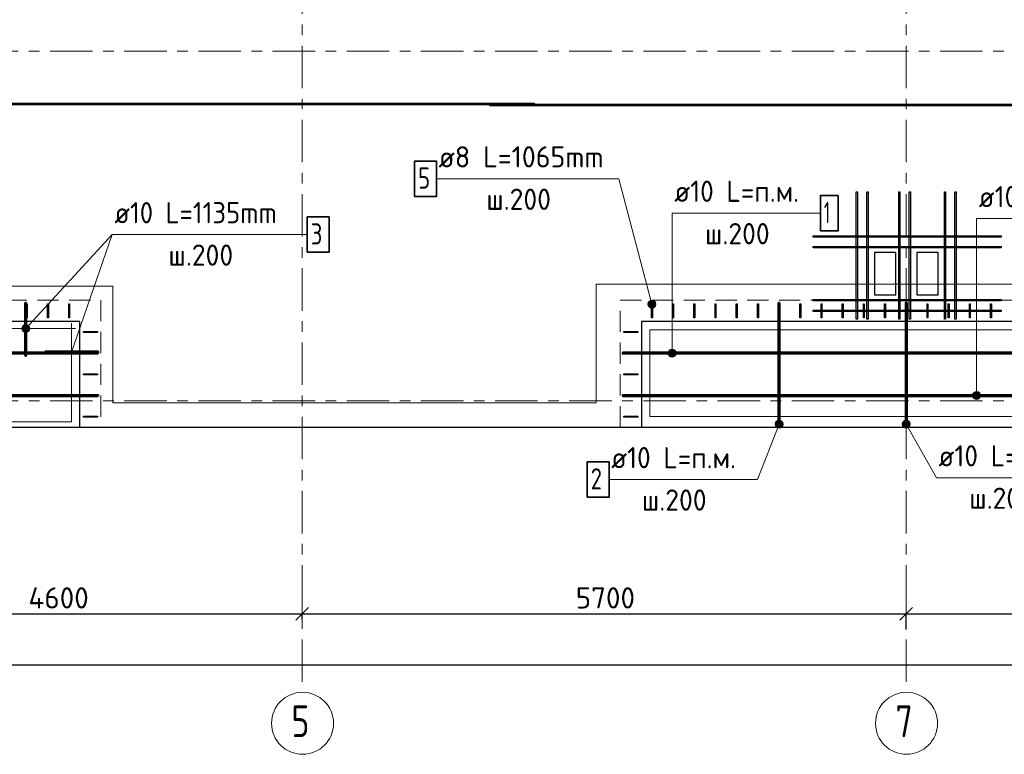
# Model space of a CAD drawing. Header units: metres. Extents: x -38 to 88, y -15 to 19.
# Tile 5 of 41: x 11.08 to 20.38, y -3.33 to 3.6. Entities that reach past the tile are written whole.
import ezdxf

# ---------------------------------------------------------------- set-up
doc = ezdxf.new("R2010")
doc.units = ezdxf.units.M
doc.header["$PDMODE"] = 65
for name, pattern in [('______11', [0.5, 0.4, -0.05, 0, -0.05]), ('______2', [0.27, 0.2, -0.07]), ('______5', [1.1, 0.8, -0.1, 0.1, -0.1])]:
    doc.linetypes.add(name, pattern=pattern)
for name, color, linetype, lineweight in [('XR$2$Осевая линия (1)', 7, '______5', 13), ('XR$2$Размерная линия (1)', 7, 'Continuous', 13), ('XR$3$Арм. стержнями верхней зоны', 180, 'Continuous', 35), ('XR$3$Арм. стержнями нижней зоны', 180, 'Continuous', 35), ('XR$3$Арм.стержн. Арматура края', 96, 'Continuous', 35), ('XR$3$Арм.стержн. Доп. арматура', 180, 'Continuous', 35), ('XR$3$Арм.стержн. Хомут', 240, 'Continuous', 35), ('XR$3$ВК__отв в полу 1-2 эт', 220, 'Continuous', 25), ('XR$3$Перекрытие (1)', 7, 'Continuous', 35), ('XR$3$Перекрытие (2)', 7, 'Continuous', 35)]:
    doc.layers.add(name, color=color, linetype=linetype, lineweight=lineweight)
doc.styles.add('ISOCPEUR', font='txt')
doc.dimstyles.new('DIMSTYLE_3', dxfattribs={"dimtxt": 0.2, "dimasz": 0.2, "dimexe": 0, "dimexo": 0, "dimgap": 0.1, "dimtad": 2, "dimdec": 0, "dimlfac": 1000, "dimrnd": 5, "dimzin": 12, "dimdsep": 46, "dimtxsty": 'ISOCPEUR', "dimblk1": 'ALL_ML_STRICH', "dimblk2": 'ALL_ML_STRICH', "dimsah": 1, "dimcen": 0, "dimclrd": 7, "dimclre": 256, "dimclrt": 7, "dimadec": 0, "dimazin": 0, "dimtfac": 1, "dimtdec": 0, "dimtix": 1, "dimtmove": 2, "dimatfit": 3, "dimfxl": 0, "dimtzin": 0, "dimlwd": 0, "dimlwe": -3, "dimarcsym": 0})

# ---------------------------------------------------------------- blocks, each defined once
blk = doc.blocks.new('ALL_ML_STRICH')
at = {"color": 0, "linetype": 'ByBlock', "lineweight": -2}
for p, q in [((0, -0.5), (0, 0.5)), ((-1, 0), (0.5, 0)), ((-0.3, -0.3), (0.3, 0.3))]:
    blk.add_line(p, q, dxfattribs=at)
blk = doc.blocks.new('*D7')
at = {"layer": 'DEFPOINTS', "color": 7, "linetype": 'Continuous', "lineweight": 13, "transparency": 33554687}
for p in [(9.15, -2.009), (9.15, -2.0432), (13.75, -2.0432)]:
    blk.add_point(p, dxfattribs=at)
at = {"layer": 'XR$2$Размерная линия (1)', "color": 9, "linetype": 'Continuous', "lineweight": -2, "true_color": 0xc7c7c7, "transparency": 33554687}
for p, q in [((9.15, -2.0632), (9.15, -2.009)), ((13.75, -2.0632), (13.75, -2.009))]:
    blk.add_line(p, q, dxfattribs=at)
at = {"layer": 'XR$2$Размерная линия (1)', "color": 7, "linetype": 'Continuous', "lineweight": -2, "transparency": 33554687}
blk.add_line((9.15, -2.009), (13.75, -2.009), dxfattribs=at)
at = {"layer": 'XR$2$Размерная линия (1)', "color": 7, "linetype": 'Continuous', "lineweight": 13, "transparency": 33554687, "xscale": 0.2, "yscale": 0.2, "zscale": 0.2, "rotation": 180}
blk.add_blockref('ALL_ML_STRICH', (9.15, -2.009), dxfattribs=at)
at = {"layer": 'XR$2$Размерная линия (1)', "color": 7, "linetype": 'Continuous', "lineweight": 13, "transparency": 33554687, "xscale": 0.2, "yscale": 0.2, "zscale": 0.2}
blk.add_blockref('ALL_ML_STRICH', (13.75, -2.009), dxfattribs=at)
at = {"layer": 'XR$2$Размерная линия (1)', "color": 7, "linetype": 'Continuous', "lineweight": 13, "transparency": 33554687, "insert": (11.45, -1.859), "char_height": 0.2, "width": 0.8, "attachment_point": 5, "style": 'ISOCPEUR'}
blk.add_mtext('\\A1;{4600}', dxfattribs=at)
blk = doc.blocks.new('*D8')
at = {"layer": 'DEFPOINTS', "color": 7, "linetype": 'Continuous', "lineweight": 13, "transparency": 33554687}
for p in [(13.75, -2.009), (13.75, -2.0432), (19.45, -2.1375)]:
    blk.add_point(p, dxfattribs=at)
at = {"layer": 'XR$2$Размерная линия (1)', "color": 9, "linetype": 'Continuous', "lineweight": -2, "true_color": 0xc7c7c7, "transparency": 33554687}
for p, q in [((13.75, -2.0632), (13.75, -2.009)), ((19.45, -2.1575), (19.45, -2.009))]:
    blk.add_line(p, q, dxfattribs=at)
at = {"layer": 'XR$2$Размерная линия (1)', "color": 7, "linetype": 'Continuous', "lineweight": -2, "transparency": 33554687}
blk.add_line((13.75, -2.009), (19.45, -2.009), dxfattribs=at)
at = {"layer": 'XR$2$Размерная линия (1)', "color": 7, "linetype": 'Continuous', "lineweight": 13, "transparency": 33554687, "xscale": 0.2, "yscale": 0.2, "zscale": 0.2, "rotation": 180}
blk.add_blockref('ALL_ML_STRICH', (13.75, -2.009), dxfattribs=at)
at = {"layer": 'XR$2$Размерная линия (1)', "color": 7, "linetype": 'Continuous', "lineweight": 13, "transparency": 33554687, "xscale": 0.2, "yscale": 0.2, "zscale": 0.2}
blk.add_blockref('ALL_ML_STRICH', (19.45, -2.009), dxfattribs=at)
at = {"layer": 'XR$2$Размерная линия (1)', "color": 7, "linetype": 'Continuous', "lineweight": 13, "transparency": 33554687, "insert": (16.61, -1.859), "char_height": 0.2, "width": 0.8, "attachment_point": 5, "style": 'ISOCPEUR'}
blk.add_mtext('\\A1;{5700}', dxfattribs=at)
blk = doc.blocks.new('*D9')
at = {"layer": 'DEFPOINTS', "color": 7, "linetype": 'Continuous', "lineweight": 13, "transparency": 33554687}
for p in [(19.45, -2.009), (23.95, -2.0508), (19.45, -2.1375)]:
    blk.add_point(p, dxfattribs=at)
at = {"layer": 'XR$2$Размерная линия (1)', "color": 9, "linetype": 'Continuous', "lineweight": -2, "true_color": 0xc7c7c7, "transparency": 33554687}
for p, q in [((19.45, -2.1575), (19.45, -2.009)), ((23.95, -2.0708), (23.95, -2.009))]:
    blk.add_line(p, q, dxfattribs=at)
at = {"layer": 'XR$2$Размерная линия (1)', "color": 7, "linetype": 'Continuous', "lineweight": -2, "transparency": 33554687}
blk.add_line((19.45, -2.009), (23.95, -2.009), dxfattribs=at)
at = {"layer": 'XR$2$Размерная линия (1)', "color": 7, "linetype": 'Continuous', "lineweight": 13, "transparency": 33554687, "xscale": 0.2, "yscale": 0.2, "zscale": 0.2, "rotation": 180}
blk.add_blockref('ALL_ML_STRICH', (19.45, -2.009), dxfattribs=at)
at = {"layer": 'XR$2$Размерная линия (1)', "color": 7, "linetype": 'Continuous', "lineweight": 13, "transparency": 33554687, "xscale": 0.2, "yscale": 0.2, "zscale": 0.2}
blk.add_blockref('ALL_ML_STRICH', (23.95, -2.009), dxfattribs=at)
at = {"layer": 'XR$2$Размерная линия (1)', "color": 7, "linetype": 'Continuous', "lineweight": 13, "transparency": 33554687, "insert": (21.7, -1.859), "char_height": 0.2, "width": 0.8, "attachment_point": 5, "style": 'ISOCPEUR'}
blk.add_mtext('\\A1;{4500}', dxfattribs=at)
blk = doc.blocks.new('*D18')
at = {"layer": 'DEFPOINTS', "color": 7, "linetype": 'Continuous', "lineweight": 13, "transparency": 33554687}
for p in [(0.5, -2.3633), (61.6, -2.4001), (0.5, -2.4901)]:
    blk.add_point(p, dxfattribs=at)
at = {"layer": 'XR$2$Размерная линия (1)', "color": 9, "linetype": 'Continuous', "lineweight": -2, "true_color": 0xc7c7c7, "transparency": 33554687}
for p, q in [((0.5, -2.3833), (0.5, -2.4901)), ((61.6, -2.4201), (61.6, -2.4901))]:
    blk.add_line(p, q, dxfattribs=at)
at = {"layer": 'XR$2$Размерная линия (1)', "color": 7, "linetype": 'Continuous', "lineweight": -2, "transparency": 33554687}
blk.add_line((0.5, -2.4901), (61.6, -2.4901), dxfattribs=at)
at = {"layer": 'XR$2$Размерная линия (1)', "color": 7, "linetype": 'Continuous', "lineweight": 13, "transparency": 33554687, "xscale": 0.2, "yscale": 0.2, "zscale": 0.2, "rotation": 180}
blk.add_blockref('ALL_ML_STRICH', (0.5, -2.4901), dxfattribs=at)
at = {"layer": 'XR$2$Размерная линия (1)', "color": 7, "linetype": 'Continuous', "lineweight": 13, "transparency": 33554687, "xscale": 0.2, "yscale": 0.2, "zscale": 0.2}
blk.add_blockref('ALL_ML_STRICH', (61.6, -2.4901), dxfattribs=at)
at = {"layer": 'XR$2$Размерная линия (1)', "color": 7, "linetype": 'Continuous', "lineweight": 13, "transparency": 33554687, "insert": (31.1, -2.3401), "char_height": 0.2, "width": 1, "attachment_point": 5, "style": 'ISOCPEUR'}
blk.add_mtext('\\A1;{61100}', dxfattribs=at)

msp = doc.modelspace()

# ---------------------------------------------------------------- hatches: boundary and pattern name
at = {"layer": 'XR$3$Арм. стержнями верхней зоны', "linetype": 'Continuous', "lineweight": 13, "transparency": 33554687}
for points in [[(20.1455, 0.0687), (20.081, 0.0687), (20.0758, 0.05)], [(20.1455, 0.0687), (20.0758, 0.05), (20.1508, 0.05)], [(20.1508, 0.05), (20.0758, 0.05), (20.081, 0.0312)], [(20.132, 0.0822), (20.0945, 0.0822), (20.081, 0.0687)], [(20.132, 0.0822), (20.081, 0.0687), (20.1455, 0.0687)], [(20.1508, 0.05), (20.081, 0.0312), (20.1455, 0.0312)], [(20.1455, 0.0312), (20.081, 0.0312), (20.0945, 0.0177)], [(20.0945, 0.0822), (20.132, 0.0822), (20.1133, 0.0875)], [(20.1455, 0.0312), (20.0945, 0.0177), (20.132, 0.0177)], [(20.132, 0.0177), (20.0945, 0.0177), (20.1133, 0.0125)], [(18.2268, -0.1908), (18.2792, -0.1968), (18.2443, -0.1831)], [(18.2443, -0.1831), (18.2792, -0.1968), (18.2637, -0.1851)], [(18.2131, -0.2257), (18.2849, -0.2337), (18.2151, -0.2063)], [(18.2208, -0.2432), (18.2732, -0.2492), (18.2131, -0.2257)], [(18.2131, -0.2257), (18.2732, -0.2492), (18.2849, -0.2337)], [(18.2151, -0.2063), (18.2869, -0.2143), (18.2268, -0.1908)], [(18.2151, -0.2063), (18.2849, -0.2337), (18.2869, -0.2143)], [(18.2557, -0.2569), (18.2208, -0.2432), (18.2363, -0.2549)], [(18.2208, -0.2432), (18.2557, -0.2569), (18.2732, -0.2492)], [(18.2268, -0.1908), (18.2869, -0.2143), (18.2792, -0.1968)]]:
    msp.add_hatch(color=7, dxfattribs=at).paths.add_polyline_path(points)
at = {"layer": 'XR$3$Арм. стержнями нижней зоны', "linetype": 'Continuous', "lineweight": 13, "transparency": 33554687}
for points in [[(17.2724, 0.4687), (17.2079, 0.4687), (17.2026, 0.45)], [(17.2724, 0.4687), (17.2026, 0.45), (17.2776, 0.45)], [(17.2589, 0.4822), (17.2214, 0.4822), (17.2079, 0.4687)], [(17.2589, 0.4822), (17.2079, 0.4687), (17.2724, 0.4687)], [(17.2214, 0.4822), (17.2589, 0.4822), (17.2401, 0.4875)], [(17.2776, 0.45), (17.2026, 0.45), (17.2079, 0.4312)], [(17.2776, 0.45), (17.2079, 0.4312), (17.2724, 0.4312)], [(17.2724, 0.4312), (17.2079, 0.4312), (17.2214, 0.4178)], [(17.2724, 0.4312), (17.2214, 0.4178), (17.2589, 0.4178)], [(17.2589, 0.4178), (17.2214, 0.4178), (17.2401, 0.4125)], [(19.4127, -0.2195), (19.4689, -0.1878), (19.4505, -0.1827)], [(19.4127, -0.2195), (19.4505, -0.1827), (19.4178, -0.2011)], [(19.4178, -0.2011), (19.4505, -0.1827), (19.4316, -0.1873)], [(19.4173, -0.2384), (19.4689, -0.1878), (19.4127, -0.2195)], [(19.4173, -0.2384), (19.4827, -0.2016), (19.4689, -0.1878)], [(19.4311, -0.2522), (19.4827, -0.2016), (19.4173, -0.2384)], [(19.4311, -0.2522), (19.4873, -0.2205), (19.4827, -0.2016)], [(19.4495, -0.2573), (19.4873, -0.2205), (19.4311, -0.2522)], [(19.4495, -0.2573), (19.4822, -0.2389), (19.4873, -0.2205)], [(19.4822, -0.2389), (19.4495, -0.2573), (19.4684, -0.2527)]]:
    msp.add_hatch(color=7, dxfattribs=at).paths.add_polyline_path(points)
at = {"layer": 'XR$3$Арм.стержн. Арматура края', "linetype": 'Continuous', "lineweight": 13, "transparency": 33554687}
for points in [[(11.1676, 0.6558), (11.1124, 0.7066), (11.1036, 0.6893)], [(11.1676, 0.6558), (11.1036, 0.6893), (11.151, 0.6456)], [(11.151, 0.6456), (11.1036, 0.6893), (11.1044, 0.6702)], [(11.151, 0.6456), (11.1044, 0.6702), (11.1319, 0.6448)], [(11.1319, 0.6448), (11.1044, 0.6702), (11.1146, 0.6536)], [(11.1764, 0.6732), (11.129, 0.7169), (11.1124, 0.7066)], [(11.1764, 0.6732), (11.1124, 0.7066), (11.1676, 0.6558)], [(11.1756, 0.6922), (11.1481, 0.7176), (11.129, 0.7169)], [(11.1756, 0.6922), (11.129, 0.7169), (11.1764, 0.6732)], [(11.1481, 0.7176), (11.1756, 0.6922), (11.1654, 0.7088)]]:
    msp.add_hatch(color=7, dxfattribs=at).paths.add_polyline_path(points)
at = {"layer": 'XR$3$Арм.стержн. Хомут', "linetype": 'Continuous', "lineweight": 13, "transparency": 33554687}
for points in [[(17.0764, 0.9384), (17.014, 0.9219), (17.0138, 0.9024)], [(17.0764, 0.9384), (17.0138, 0.9024), (17.0862, 0.9216)], [(17.0599, 0.948), (17.0236, 0.9384), (17.014, 0.9219)], [(17.0599, 0.948), (17.014, 0.9219), (17.0764, 0.9384)], [(17.0236, 0.9384), (17.0599, 0.948), (17.0404, 0.9482)], [(17.0862, 0.9216), (17.0138, 0.9024), (17.0236, 0.8856)], [(17.0862, 0.9216), (17.0236, 0.8856), (17.086, 0.9021)], [(17.086, 0.9021), (17.0236, 0.8856), (17.0401, 0.876)], [(17.086, 0.9021), (17.0401, 0.876), (17.0764, 0.8856)], [(17.0764, 0.8856), (17.0401, 0.876), (17.0596, 0.8758)]]:
    msp.add_hatch(color=7, dxfattribs=at).paths.add_polyline_path(points)

# ---------------------------------------------------------------- linework, layer by layer
at = {"layer": 'XR$2$Осевая линия (1)', "color": 253, "linetype": '______11', "lineweight": 13, "true_color": 0xa0a0a0, "transparency": 33554687}
for p, q in [((13.75, -2.65), (13.75, 8.13)), ((19.45, -2.65), (19.45, 8.13)), ((-2.63, 3.3), (62.6, 3.3)), ((-2.63, 0), (62.6, 0))]:
    msp.add_line(p, q, dxfattribs=at)
at = {"layer": 'XR$2$Осевая линия (1)', "color": 7, "linetype": 'Continuous', "lineweight": 13, "transparency": 33554687}
for centre in [(13.7524, -3.0419), (19.4524, -3.0419)]:
    msp.add_circle(centre, 0.2924, dxfattribs=at)
at = {"layer": 'XR$3$Арм. стержнями верхней зоны', "color": 7, "linetype": 'Continuous', "lineweight": 13, "transparency": 33554687}
for p, q in [((20.1133, 1.7196), (21.5133, 1.7196)), ((20.1133, 1.7196), (20.1133, 0.05)), ((20.0758, 0.05), (20.0758, 0.05)), ((20.1133, 0.0875), (20.1133, 0.0875)), ((20.1133, 0.0125), (20.1133, 0.0125)), ((20.1508, 0.05), (20.1508, 0.05)), ((18.2637, -0.1851), (18.2637, -0.1851)), ((18.0449, -0.7426), (18.25, -0.22)), ((18.2151, -0.2063), (18.2151, -0.2063)), ((18.2363, -0.2549), (18.2363, -0.2549)), ((18.2849, -0.2337), (18.2849, -0.2337)), ((16.6449, -0.7426), (18.0449, -0.7426))]:
    msp.add_line(p, q, dxfattribs=at)
at = {"layer": 'XR$3$Арм. стержнями верхней зоны', "color": 4, "linetype": 'Continuous', "lineweight": 35, "transparency": 33554687}
for points in [[(15.94, 2.795), (4.24, 2.795), (4.24, 2.805), (15.94, 2.805), (15.94, 2.795)], [(27.22, 2.785), (15.52, 2.785), (15.52, 2.795), (27.22, 2.795), (27.22, 2.785)]]:
    msp.add_lwpolyline(points, dxfattribs=at)
at = {"layer": 'XR$3$Арм. стержнями верхней зоны', "color": 4, "linetype": 'Continuous', "lineweight": 50, "transparency": 33554687}
for points in [[(18.255, 0.925), (18.255, -0.225), (18.245, -0.225), (18.245, 0.925), (18.255, 0.925)], [(11.825, 0.045), (6.475, 0.045), (6.475, 0.055), (11.825, 0.055), (11.825, 0.045)], [(22.125, 0.045), (16.775, 0.045), (16.775, 0.055), (22.125, 0.055), (22.125, 0.045)]]:
    msp.add_lwpolyline(points, dxfattribs=at)
at = {"layer": 'XR$3$Арм. стержнями верхней зоны', "color": 7, "linetype": 'Continuous', "lineweight": 35, "transparency": 33554687}
msp.add_lwpolyline([(16.4383, -0.9092), (16.6449, -0.9092), (16.6449, -0.5759), (16.4383, -0.5759), (16.4383, -0.9092)], dxfattribs=at)
at = {"layer": 'XR$3$Арм. стержнями верхней зоны', "color": 7, "linetype": 'Continuous', "lineweight": 13, "transparency": 33554687}
for centre in [(20.1133, 0.05), (18.25, -0.22)]:
    msp.add_circle(centre, 0.0375, dxfattribs=at)
at = {"layer": 'XR$3$Арм. стержнями нижней зоны', "color": 7, "linetype": 'Continuous', "lineweight": 13, "transparency": 33554687}
for p, q in [((17.2401, 1.7703), (18.6401, 1.7703)), ((17.2401, 1.7703), (17.2401, 0.45)), ((17.2401, 0.4875), (17.2401, 0.4875)), ((17.2026, 0.45), (17.2026, 0.45)), ((17.2401, 0.4125), (17.2401, 0.4125)), ((17.2776, 0.45), (17.2776, 0.45)), ((19.4173, -0.2384), (19.4173, -0.2384)), ((19.4316, -0.1873), (19.4316, -0.1873)), ((19.7341, -0.7253), (19.45, -0.22)), ((19.4684, -0.2527), (19.4684, -0.2527)), ((19.4827, -0.2016), (19.4827, -0.2016)), ((19.7341, -0.7253), (21.1341, -0.7253))]:
    msp.add_line(p, q, dxfattribs=at)
at = {"layer": 'XR$3$Арм. стержнями нижней зоны', "color": 7, "linetype": 'Continuous', "lineweight": 35, "transparency": 33554687}
msp.add_lwpolyline([(18.6401, 1.6036), (18.8068, 1.6036), (18.8068, 1.9369), (18.6401, 1.9369), (18.6401, 1.6036)], dxfattribs=at)
at = {"layer": 'XR$3$Арм. стержнями нижней зоны', "color": 4, "linetype": 'Continuous', "lineweight": 50, "transparency": 33554687}
for points in [[(19.445, -0.225), (19.445, 0.925), (19.455, 0.925), (19.455, -0.225), (19.445, -0.225)], [(11.825, 0.445), (6.475, 0.445), (6.475, 0.455), (11.825, 0.455), (11.825, 0.445)], [(22.125, 0.445), (16.775, 0.445), (16.775, 0.455), (22.125, 0.455), (22.125, 0.445)]]:
    msp.add_lwpolyline(points, dxfattribs=at)
at = {"layer": 'XR$3$Арм. стержнями нижней зоны', "color": 7, "linetype": 'Continuous', "lineweight": 13, "transparency": 33554687}
for centre in [(17.2401, 0.45), (19.45, -0.22)]:
    msp.add_circle(centre, 0.0375, dxfattribs=at)
at = {"layer": 'XR$3$Арм.стержн. Арматура края', "color": 7, "linetype": 'Continuous', "lineweight": 13, "transparency": 33554687}
for p, q in [((11.9568, 1.5681), (11.14, 0.6812)), ((11.9568, 1.5681), (13.7968, 1.5681)), ((11.1124, 0.7066), (11.1124, 0.7066)), ((11.1146, 0.6536), (11.1146, 0.6536)), ((11.1654, 0.7088), (11.1654, 0.7088)), ((11.1676, 0.6558), (11.1676, 0.6558))]:
    msp.add_line(p, q, dxfattribs=at)
at = {"layer": 'XR$3$Арм.стержн. Арматура края', "color": 7, "linetype": 'Continuous', "lineweight": 35, "transparency": 33554687}
msp.add_lwpolyline([(13.7968, 1.4014), (14.0034, 1.4014), (14.0034, 1.7348), (13.7968, 1.7348), (13.7968, 1.4014)], dxfattribs=at)
at = {"layer": 'XR$3$Арм.стержн. Арматура края', "color": 4, "linetype": 'Continuous', "lineweight": 50, "transparency": 33554687}
for points in [[(11.145, 0.925), (11.145, 0.425), (11.135, 0.425), (11.135, 0.925), (11.145, 0.925)], [(11.825, 0.455), (11.325, 0.455), (11.325, 0.465), (11.825, 0.465), (11.825, 0.455)]]:
    msp.add_lwpolyline(points, dxfattribs=at)
at = {"layer": 'XR$3$Арм.стержн. Арматура края', "color": 7, "linetype": 'Continuous', "lineweight": 13, "transparency": 33554687}
msp.add_circle((11.14, 0.6812), 0.0375, dxfattribs=at)
at = {"layer": 'XR$3$Арм.стержн. Доп. арматура', "color": 34, "linetype": 'Continuous', "lineweight": 25, "transparency": 33554687}
for points in [[(18.9906, 1.97), (18.9906, 0.77), (18.9786, 0.77), (18.9786, 1.97), (18.9906, 1.97)], [(18.9906, 1.97), (18.9906, 0.77), (18.9786, 0.77), (18.9786, 1.97), (18.9906, 1.97)], [(19.0906, 1.97), (19.0906, 0.77), (19.0786, 0.77), (19.0786, 1.97), (19.0906, 1.97)], [(19.0906, 1.97), (19.0906, 0.77), (19.0786, 0.77), (19.0786, 1.97), (19.0906, 1.97)], [(19.3906, 1.97), (19.3906, 0.77), (19.3786, 0.77), (19.3786, 1.97), (19.3906, 1.97)], [(19.3906, 1.97), (19.3906, 0.77), (19.3786, 0.77), (19.3786, 1.97), (19.3906, 1.97)], [(19.4906, 1.97), (19.4906, 0.77), (19.4786, 0.77), (19.4786, 1.97), (19.4906, 1.97)], [(19.4906, 1.97), (19.4906, 0.77), (19.4786, 0.77), (19.4786, 1.97), (19.4906, 1.97)], [(19.8214, 1.97), (19.8214, 0.77), (19.8094, 0.77), (19.8094, 1.97), (19.8214, 1.97)], [(19.8214, 1.97), (19.8214, 0.77), (19.8094, 0.77), (19.8094, 1.97), (19.8214, 1.97)], [(19.9214, 1.97), (19.9214, 0.77), (19.9094, 0.77), (19.9094, 1.97), (19.9214, 1.97)], [(19.9214, 1.97), (19.9214, 0.77), (19.9094, 0.77), (19.9094, 1.97), (19.9214, 1.97)], [(20.3454, 1.544), (18.57, 1.544), (18.57, 1.556), (20.3454, 1.556), (20.3454, 1.544)], [(20.3454, 1.544), (18.57, 1.544), (18.57, 1.556), (20.3454, 1.556), (20.3454, 1.544)], [(20.3454, 1.444), (18.57, 1.444), (18.57, 1.456), (20.3454, 1.456), (20.3454, 1.444)], [(20.3454, 1.444), (18.57, 1.444), (18.57, 1.456), (20.3454, 1.456), (20.3454, 1.444)], [(20.3454, 0.944), (18.57, 0.944), (18.57, 0.956), (20.3454, 0.956), (20.3454, 0.944)], [(20.3454, 0.944), (18.57, 0.944), (18.57, 0.956), (20.3454, 0.956), (20.3454, 0.944)], [(20.3454, 0.844), (18.57, 0.844), (18.57, 0.856), (20.3454, 0.856), (20.3454, 0.844)], [(20.3454, 0.844), (18.57, 0.844), (18.57, 0.856), (20.3454, 0.856), (20.3454, 0.844)]]:
    msp.add_lwpolyline(points, dxfattribs=at)
at = {"layer": 'XR$3$Арм.стержн. Хомут', "color": 7, "linetype": 'Continuous', "lineweight": 13, "transparency": 33554687}
for p, q in [((15.0163, 2.0948), (16.7363, 2.0948)), ((16.7363, 2.0948), (17.05, 0.912)), ((17.0404, 0.9482), (17.0404, 0.9482)), ((17.0138, 0.9024), (17.0138, 0.9024)), ((17.0596, 0.8758), (17.0596, 0.8758)), ((17.0862, 0.9216), (17.0862, 0.9216))]:
    msp.add_line(p, q, dxfattribs=at)
at = {"layer": 'XR$3$Арм.стержн. Хомут', "color": 7, "linetype": 'Continuous', "lineweight": 35, "transparency": 33554687}
msp.add_lwpolyline([(14.8097, 1.9282), (15.0163, 1.9282), (15.0163, 2.2615), (14.8097, 2.2615), (14.8097, 1.9282)], dxfattribs=at)
at = {"layer": 'XR$3$Арм.стержн. Хомут', "color": 40, "linetype": 'Continuous', "lineweight": 25, "transparency": 33554687}
for points in [[(11.154, 0.916), (11.154, 0.784), (11.146, 0.784), (11.146, 0.916), (11.154, 0.916)], [(11.354, 0.916), (11.354, 0.784), (11.346, 0.784), (11.346, 0.916), (11.354, 0.916)], [(11.554, 0.916), (11.554, 0.784), (11.546, 0.784), (11.546, 0.916), (11.554, 0.916)], [(17.054, 0.916), (17.054, 0.784), (17.046, 0.784), (17.046, 0.916), (17.054, 0.916)], [(17.254, 0.916), (17.254, 0.784), (17.246, 0.784), (17.246, 0.916), (17.254, 0.916)], [(17.454, 0.916), (17.454, 0.784), (17.446, 0.784), (17.446, 0.916), (17.454, 0.916)], [(17.654, 0.916), (17.654, 0.784), (17.646, 0.784), (17.646, 0.916), (17.654, 0.916)], [(17.854, 0.916), (17.854, 0.784), (17.846, 0.784), (17.846, 0.916), (17.854, 0.916)], [(18.054, 0.916), (18.054, 0.784), (18.046, 0.784), (18.046, 0.916), (18.054, 0.916)], [(18.254, 0.916), (18.254, 0.784), (18.246, 0.784), (18.246, 0.916), (18.254, 0.916)], [(18.454, 0.916), (18.454, 0.784), (18.446, 0.784), (18.446, 0.916), (18.454, 0.916)], [(18.654, 0.916), (18.654, 0.784), (18.646, 0.784), (18.646, 0.916), (18.654, 0.916)], [(18.854, 0.916), (18.854, 0.784), (18.846, 0.784), (18.846, 0.916), (18.854, 0.916)], [(19.054, 0.916), (19.054, 0.784), (19.046, 0.784), (19.046, 0.916), (19.054, 0.916)], [(19.254, 0.916), (19.254, 0.784), (19.246, 0.784), (19.246, 0.916), (19.254, 0.916)], [(19.454, 0.916), (19.454, 0.784), (19.446, 0.784), (19.446, 0.916), (19.454, 0.916)], [(19.654, 0.916), (19.654, 0.784), (19.646, 0.784), (19.646, 0.916), (19.654, 0.916)], [(19.854, 0.916), (19.854, 0.784), (19.846, 0.784), (19.846, 0.916), (19.854, 0.916)], [(20.054, 0.916), (20.054, 0.784), (20.046, 0.784), (20.046, 0.916), (20.054, 0.916)], [(20.254, 0.916), (20.254, 0.784), (20.246, 0.784), (20.246, 0.916), (20.254, 0.916)], [(11.816, 0.6459), (11.684, 0.6459), (11.684, 0.6539), (11.816, 0.6539), (11.816, 0.6459)], [(16.784, 0.6539), (16.916, 0.6539), (16.916, 0.6459), (16.784, 0.6459), (16.784, 0.6539)], [(11.816, 0.4459), (11.684, 0.4459), (11.684, 0.4539), (11.816, 0.4539), (11.816, 0.4459)], [(16.784, 0.4539), (16.916, 0.4539), (16.916, 0.4459), (16.784, 0.4459), (16.784, 0.4539)], [(11.816, 0.2459), (11.684, 0.2459), (11.684, 0.2539), (11.816, 0.2539), (11.816, 0.2459)], [(16.784, 0.2539), (16.916, 0.2539), (16.916, 0.2459), (16.784, 0.2459), (16.784, 0.2539)], [(11.816, 0.0459), (11.684, 0.0459), (11.684, 0.0539), (11.816, 0.0539), (11.816, 0.0459)], [(16.784, 0.0539), (16.916, 0.0539), (16.916, 0.0459), (16.784, 0.0459), (16.784, 0.0539)], [(11.816, -0.1541), (11.684, -0.1541), (11.684, -0.1461), (11.816, -0.1461), (11.816, -0.1541)], [(16.784, -0.1461), (16.916, -0.1461), (16.916, -0.1541), (16.784, -0.1541), (16.784, -0.1461)]]:
    msp.add_lwpolyline(points, dxfattribs=at)
at = {"layer": 'XR$3$Арм.стержн. Хомут', "color": 7, "linetype": 'Continuous', "lineweight": 13, "transparency": 33554687}
msp.add_circle((17.05, 0.912), 0.0375, dxfattribs=at)
at = {"layer": 'XR$3$ВК__отв в полу 1-2 эт', "color": 7, "linetype": 'Continuous', "lineweight": 13, "transparency": 33554687}
msp.add_line((11.5708, 0.46), (11.9568, 1.5681), dxfattribs=at)
for points in [[(7.3121, 16.5102), (16.0221, 16.5102), (16.0221, 14.4402), (18.9821, 14.4402), (18.9821, 16.5302), (21.7721, 16.5302), (21.7721, 11.6602), (23.7521, 11.6602), (23.7521, 16.5102), (25.9521, 16.5102), (25.9521, 15.2502), (32.5521, 15.2502), (32.5521, 1.3502), (28.1421, 1.3502), (28.1421, 0.0502), (22.2521, 0.0502), (22.2521, 1.1002), (16.5221, 1.1002), (16.5221, -0.0198), (11.9621, -0.0198), (11.9621, 1.0802), (6.2221, 1.0802)], [(11.5708, 0.7312), (11.5708, -0.1988), (6.7008, -0.1988), (6.7008, 0.6812), (11.6108, 0.6812)], [(21.8808, 0.7012), (21.8808, -0.1488), (17.0308, -0.1488), (17.0308, 0.6712), (21.9208, 0.6712)]]:
    msp.add_lwpolyline(points, dxfattribs=at)
at = {"layer": 'XR$3$Перекрытие (1)', "color": 7, "linetype": 'Continuous', "lineweight": 25, "transparency": 33554687}
for p, q in [((19.15, 1.4), (19.15, 1)), ((19.35, 1.4), (19.15, 1.4)), ((19.35, 1), (19.35, 1.4)), ((19.55, 1.4), (19.55, 1)), ((19.75, 1.4), (19.55, 1.4)), ((19.75, 1), (19.75, 1.4)), ((19.15, 1), (19.35, 1)), ((19.55, 1), (19.75, 1)), ((11.65, 0.7498), (6.65, 0.7499)), ((11.65, -0.25), (11.65, 0.7498)), ((16.95, 0.7496), (16.95, -0.25)), ((21.95, 0.7496), (16.95, 0.7496)), ((16.95, -0.25), (11.65, -0.25))]:
    msp.add_line(p, q, dxfattribs=at)
at = {"layer": 'XR$3$Перекрытие (2)', "color": 7, "linetype": '______2', "lineweight": 18, "transparency": 33554687}
for p, q in [((6.45, 0.95), (11.85, 0.95)), ((11.85, 0.95), (11.85, -0.25)), ((16.75, -0.25), (16.75, 0.95)), ((16.75, 0.95), (22.15, 0.95))]:
    msp.add_line(p, q, dxfattribs=at)
at = {"layer": 'XR$3$Перекрытие (2)', "color": 7, "linetype": 'Continuous', "lineweight": 25, "transparency": 33554687}
for p, q in [((11.65, -0.25), (6.65, -0.25)), ((21.95, -0.25), (16.95, -0.25))]:
    msp.add_line(p, q, dxfattribs=at)

# ---------------------------------------------------------------- texts
at = {"layer": 'XR$2$Осевая линия (1)', "color": 7, "linetype": 'Continuous', "lineweight": 13, "transparency": 33554687, "char_height": 0.3, "width": 0.326407, "attachment_point": 7, "style": 'ISOCPEUR'}
for s, insert in [('\\W0.78;5', (13.6474, -3.1724)), ('\\W0.78;7', (19.3474, -3.1724))]:
    msp.add_mtext(s, dxfattribs=dict(at, insert=insert))
at = {"layer": 'XR$3$Арм. стержнями верхней зоны', "color": 7, "linetype": 'Continuous', "lineweight": 25, "transparency": 33554687, "char_height": 0.2, "attachment_point": 7, "style": 'ISOCPEUR'}
for s, insert, width in [('\\W0.94;ø10 L=п.м. ', (20.1333, 1.8262), 1.45377), ('\\W0.94;ø10 L=п.м. ', (16.6649, -0.6359), 1.45377), ('\\W0.78;2', (16.4716, -0.8359), 0.217605), ('\\W0.95;ш.200 ', (16.9549, -1.0359), 0.874664)]:
    msp.add_mtext(s, dxfattribs=dict(at, insert=insert, width=width))
at = {"layer": 'XR$3$Арм. стержнями нижней зоны', "color": 7, "linetype": 'Continuous', "lineweight": 25, "transparency": 33554687, "char_height": 0.2, "attachment_point": 7, "style": 'ISOCPEUR'}
for s, insert, width in [('\\W0.94;ø10 L=п.м. ', (17.2601, 1.8769), 1.45377), ('\\W0.56;1', (18.6734, 1.6769), 0.155556), ('\\W0.95;ш.200 ', (17.5501, 1.4769), 0.874664), ('\\W0.94;ø10 L=п.м. ', (19.7541, -0.6186), 1.45377), ('\\W0.95;ш.200 ', (20.0441, -1.0186), 0.874664)]:
    msp.add_mtext(s, dxfattribs=dict(at, insert=insert, width=width))
at = {"layer": 'XR$3$Арм.стержн. Арматура края', "color": 7, "linetype": 'Continuous', "lineweight": 25, "transparency": 33554687, "char_height": 0.2, "attachment_point": 7, "style": 'ISOCPEUR'}
for s, insert, width in [('\\W0.92;ø10 L=1135mm ', (11.9768, 1.6748), 1.871128), ('\\W0.78;3', (13.8301, 1.4748), 0.217605), ('\\W0.95;ш.200 ', (12.4868, 1.2748), 0.874664)]:
    msp.add_mtext(s, dxfattribs=dict(at, insert=insert, width=width))
at = {"layer": 'XR$3$Арм.стержн. Хомут', "color": 7, "linetype": 'Continuous', "lineweight": 25, "transparency": 33554687, "char_height": 0.2, "attachment_point": 7, "style": 'ISOCPEUR'}
for s, insert, width in [('\\W0.96;ø8 L=1065mm ', (15.0363, 2.2015), 1.814811), ('\\W0.78;5', (14.843, 2.0015), 0.217605), ('\\W0.95;ш.200 ', (15.4863, 1.8015), 0.874664)]:
    msp.add_mtext(s, dxfattribs=dict(at, insert=insert, width=width))

# ---------------------------------------------------------------- dimensions: what is measured, and where the dimension line sits
at = {"layer": 'XR$2$Размерная линия (1)', "color": 7, "linetype": 'Continuous', "lineweight": 13, "transparency": 33554687}
for base, p1, p2, picture, middle in [((13.75, -2.009), (9.15, -2.0632), (13.75, -2.0632), '*D7', (11.45, -1.859)), ((19.45, -2.009), (13.75, -2.0632), (19.45, -2.1575), '*D8', (16.61, -1.859)), ((23.95, -2.009), (19.45, -2.1575), (23.95, -2.0708), '*D9', (21.7, -1.859)), ((61.6, -2.4901), (0.5, -2.3833), (61.6, -2.4201), '*D18', (31.1, -2.3401))]:
    dim = msp.add_linear_dim(base=base, p1=p1, p2=p2, dimstyle='DIMSTYLE_3', override={"dimpost": '<>', "dimclrd": 7, "dimclre": 9, "dimclrt": 7, "dimlwd": 0, "dimlwe": 65533}, dxfattribs=at)
    dim.commit()
    dim.dimension.update_dxf_attribs({"geometry": picture, "text_midpoint": middle, "dimtype": 160})

doc.saveas('drawing.dxf')
